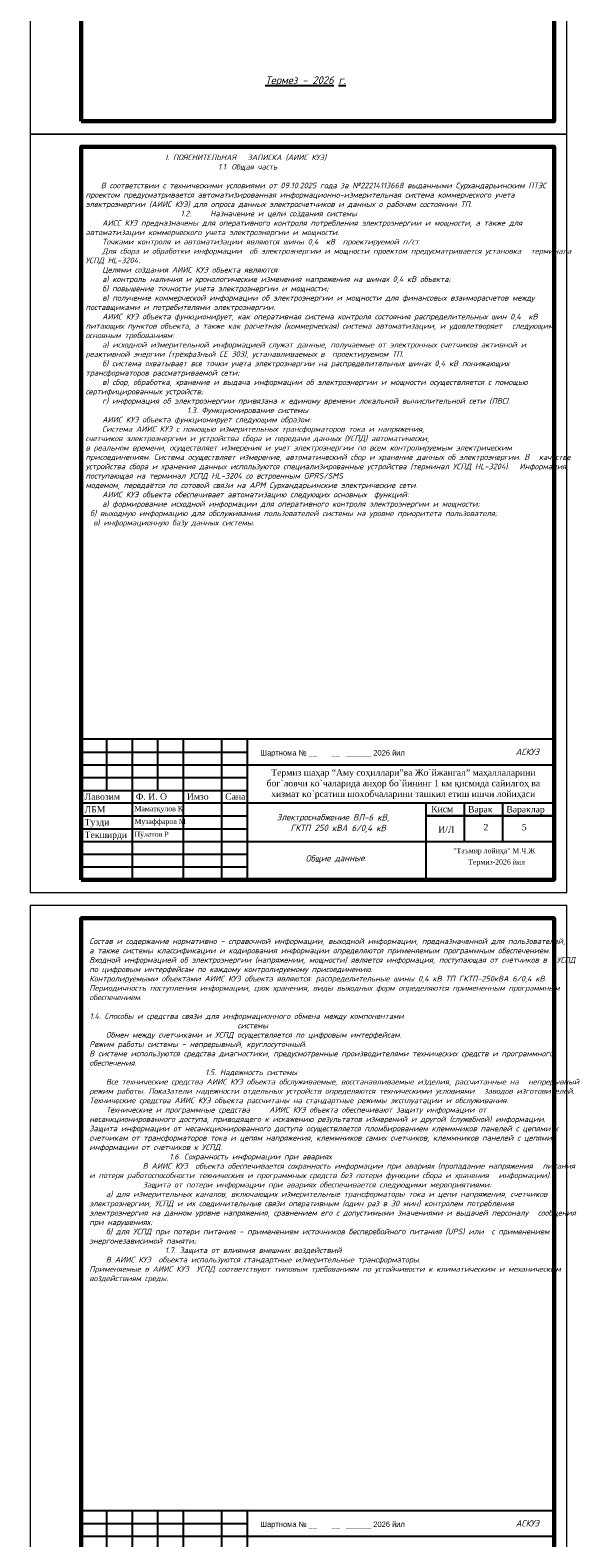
# Model space of a CAD drawing. Extents: x 4085 to 16488, y -65 to 12615.
# Tile 228 of 230: x 16146 to 16356, y 11423 to 12013. Entities that reach past the tile are written whole.
import ezdxf

# ---------------------------------------------------------------- set-up
doc = ezdxf.new("R2010")
doc.units = 0
doc.header["$MEASUREMENT"] = 0
doc.linetypes.add('CONTI', pattern=[0])
doc.layers.get('0').update_dxf_attribs({"color": 250, "linetype": 'CONTI'})
doc.layers.add('(002) Рамка', color=7, linetype='Continuous')
doc.layers.add('RAMKA', color=250, linetype='CONTI')
doc.styles.add('tiyms', font='times.ttf')
doc.styles.add('V@ler@Live', font='isocpeui.ttf')
doc.styles.add('стиль1', font='arial.ttf')

msp = doc.modelspace()

# ---------------------------------------------------------------- linework, layer by layer
at = {"color": 0, "linetype": 'Continuous', "lineweight": 15}
for points in [[(16146.12, 11972.82), (16356.12, 11972.82), (16356.12, 12269.82), (16146.12, 12269.82), (16146.12, 11972.82)], [(16146.12, 11675.82), (16356.12, 11675.82), (16356.12, 11972.82), (16146.12, 11972.82), (16146.12, 11675.82)], [(16146.12, 11373.78), (16356.12, 11373.78), (16356.12, 11670.78), (16146.12, 11670.78), (16146.12, 11373.78)]]:
    msp.add_lwpolyline(points, dxfattribs=at)
at = {"color": 0, "linetype": 'Continuous', "lineweight": 60}
for points in [[(16166.12, 11977.82), (16351.12, 11977.82), (16351.12, 12264.82), (16166.12, 12264.82), (16166.12, 11977.82)], [(16166.12, 11680.82), (16351.12, 11680.82), (16351.12, 11967.82), (16166.12, 11967.82), (16166.12, 11680.82)], [(16166.12, 11378.78), (16351.12, 11378.78), (16351.12, 11665.78), (16166.12, 11665.78), (16166.12, 11378.78)]]:
    msp.add_lwpolyline(points, dxfattribs=at)
for points in [[(16166.12, 11680.82), (16351.12, 11680.82), (16351.12, 11735.82), (16166.12, 11735.82)], [(16166.12, 11378.78), (16351.12, 11378.78), (16351.12, 11433.78), (16166.12, 11433.78)]]:
    msp.add_lwpolyline(points, close=True)
at = {"linetype": 'ByBlock'}
for points in [[(16231.12, 11725.82), (16351.12, 11725.82)], [(16231.12, 11423.78), (16351.12, 11423.78)]]:
    msp.add_lwpolyline(points, dxfattribs=at)
at = {"layer": 'RAMKA'}
for p, q in [((16166.12, 11730.82), (16231.12, 11730.82)), ((16176.12, 11715.82), (16176.12, 11735.82)), ((16186.12, 11680.82), (16186.12, 11735.82)), ((16196.12, 11715.82), (16196.12, 11735.82)), ((16206.12, 11680.82), (16206.12, 11735.82)), ((16221.12, 11680.82), (16221.12, 11735.82)), ((16231.12, 11680.82), (16231.12, 11735.82)), ((16166.12, 11725.82), (16231.12, 11725.82)), ((16166.12, 11720.82), (16231.12, 11720.82)), ((16166.12, 11715.82), (16231.12, 11715.82)), ((16351.12, 11710.82), (16166.11, 11710.82)), ((16351.12, 11710.82), (16231.12, 11710.82)), ((16301.12, 11680.82), (16301.12, 11710.82)), ((16316.12, 11695.82), (16316.12, 11710.82)), ((16331.12, 11695.82), (16331.12, 11710.82)), ((16166.12, 11705.82), (16231.12, 11705.82)), ((16166.12, 11700.82), (16231.12, 11700.82)), ((16301.12, 11705.82), (16351.12, 11705.82)), ((16301.12, 11705.82), (16351.12, 11705.82)), ((16351.12, 11705.82), (16301.12, 11705.82)), ((16351.12, 11705.82), (16301.12, 11705.82)), ((16166.12, 11695.82), (16351.12, 11695.82)), ((16166.12, 11690.82), (16231.12, 11690.82)), ((16166.12, 11685.82), (16231.12, 11685.82)), ((16176.12, 11413.78), (16176.12, 11433.78)), ((16186.12, 11378.78), (16186.12, 11433.78)), ((16196.12, 11413.78), (16196.12, 11433.78)), ((16206.12, 11378.78), (16206.12, 11433.78)), ((16221.12, 11378.78), (16221.12, 11433.78)), ((16231.12, 11378.78), (16231.12, 11433.78)), ((16166.12, 11428.78), (16231.12, 11428.78)), ((16166.12, 11423.78), (16231.12, 11423.78))]:
    msp.add_line(p, q, dxfattribs=at)

# ---------------------------------------------------------------- texts
at = {"layer": '(002) Рамка', "color": 0, "lineweight": 13, "char_height": 2.5, "width": 15.3141, "attachment_point": 1, "rotation": 0.35656, "style": 'V@ler@Live'}
for insert in [(16336.09, 11732.12), (16336.09, 11430.07)]:
    msp.add_mtext('{\\C256;АСКУЭ}', dxfattribs=dict(at, insert=insert))
at = {"layer": '(002) Рамка', "color": 0, "char_height": 2.5, "width": 60.3975, "attachment_point": 1, "style": 'V@ler@Live'}
for s, insert, rotation in [('\\pi7.23566;Электроснабжение ВЛ-6 кВ,\\P\\pi9.4904;  ГКТП 250 кВА 6/0,4 кВ', (16235.37, 11706.64), 359.83138), ('\\pi12.4075;Общие данные.', (16241.49, 11690.31), 0.49914)]:
    msp.add_mtext(s, dxfattribs=dict(at, insert=insert, rotation=rotation))
at = {"insert": (16238.11, 11995.42), "char_height": 3, "width": 44.8879, "attachment_point": 1, "style": 'V@ler@Live'}
msp.add_mtext('{\\fISOCPEUR|b1|i1|c204|p34;\\L\\C7;Термез \\fISOCPEUR|b1|i1|c238|p34;- 20\\fISOCPEUR|b1|i1|c204|p34;26 г. }', dxfattribs=at)
at = {"color": 0, "char_height": 2.2, "attachment_point": 1, "style": 'V@ler@Live'}
for s, insert, width in [('\\A1;\\pi31.2444;I. ПОЯСНИТЕЛЬНАЯ   ЗАПИСКА (АИИС КУЭ)\\P\\pi51.8276;1.1. Общая часть{\\H1.92083x; }\\P\\pi0;{\\H1.52639x; }\\P    В соответствии с техническими условиями от 09.10.2025 года за №22214113668 выданными Сурхандарьинским ПТЭС {\\H1.65787x; }проектом предусматривается автоматизированная информационно-измерительная система коммерческого учета {\\H1.61404x; }электроэнергии (АИИС КУЭ) для опроса данных электросчетчиков и данных о рабочем состоянии ТП.{\\H1.72865x; }\\P\\pi17.941,l19.25,t48.741;1.2.^IНазначение и цели создания системы{\\H1.67795x; }\\P\\pi6.49,l0,tz;АИСС КУЭ предназначены для оперативного контроля потребления электроэнергии и мощности, а также для {\\H1.60735x; }автоматизации коммерческого учета электроэнергии и мощности.{\\H1.63088x; }\\PТочками контроля и автоматизации являются шины 0,4  кВ  проектируемой п/ст.{\\H1.62304x; }\\PДля сбора и обработки информации  об электроэнергии и мощности проектом предусматривается установка {\\H1.62565x; }терминала УСПД HL-3204.{\\H1.62478x; }\\PЦелями создания АИИС КУЭ объекта являются:{\\H1.62507x; }\\Pа) контроль наличия и хронологические изменения напряжения на шинах 0,4 кВ объекта;     {\\H1.72498x; }\\Pб) повышение точности учета электроэнергии и мощности;{\\H1.77917x; }\\Pв) получение коммерческой информации об электроэнергии и мощности для финансовых взаиморасчетов между {\\H1.76111x; }поставщиками и потребителями электроэнергии.{\\H1.66713x; }\\PАИИС КУЭ объекта функционирует, как оперативная система контроля состояния распределительных шин 0,4  кВ {\\H1.61096x; }питающих пунктов объекта, а также как расчетная (коммерческая) система автоматизации, и удовлетворяет {\\H1.72968x; }следующим основным требованиям:{\\H1.67761x; }\\Pа) исходной измерительной информацией служат данные, получаемые от электронных счетчиков активной и {\\H1.70746x; }реактивной энергии (трёхфазный СЕ 303), устанавливаемых в  проектируемом ТП.{\\H1.78501x; }\\Pб) система охватывает все точки учета электроэнергии на распределительных шинах 0,4 кВ понижающих {\\H1.75916x; }трансформаторов рассматриваемой сети;{\\H1.66778x; }\\Pв) сбор, обработка, хранение и выдача информации об электроэнергии и мощности осуществляется с помощью {\\H1.71074x; }сертифицированных устройств;{\\H1.68392x; }\\Pг) информация об электроэнергии привязана к единому времени локальной вычислительной сети (ЛВС).{\\H1.70536x; }\\P\\pi39.6792;1.3. Функционирование системы{\\H1.68571x; }\\P\\pi6.49;АИИС КУЭ объекта функционирует следующим образом:{\\H1.60476x; }\\PСистема АИИС КУЭ с помощью измерительных трансформаторов тока и напряжения,{\\H1.63175x; }\\P\\pi0;счетчиков электроэнергии и устройства сбора и передачи данных (УСПД) автоматически,{\\H1.72275x; }\\Pв реальном времени, осуществляет измерения и учет электроэнергии по всем контролируемым электрическим {\\H1.67992x; }присоединениям. Система осуществляет измерение, автоматический сбор и хранение данных об электроэнергии. В {\\H1.60669x; }качестве устройства сбора и хранения данных используются специализированные устройства (терминал УСПД HL-3204). {\\H1.7311x; }Информация, поступающая на терминал УСПД HL-3204 со встроенным GPRS/SMS{\\H1.67713x; }\\Pмодемом, передаётся по сотовой связи на АРМ Сурхандарьинские электрические сети.{\\H1.60762x; }\\P\\pi6.49;АИИС КУЭ объекта обеспечивает автоматизацию следующих основных  функций:{\\H1.63079x; }\\Pа) формирование исходной информации для оперативного контроля электроэнергии и мощности;{\\H1.72307x; }\\P\\pi1.74409;{\\A0;б) выходную информацию для обслуживания пользователей системы на уровне приоритета пользователя;\\H1.77981x; \\H0.56186x;\\P\\pi0;  в) информационную базу данных системы.\\H1.7609x; }', (16167.8, 11964.78), 180.7333), ('\\PСостав и содержание нормативно - справочной информации, выходной информации, предназначенной для пользователей, {\\H1.83333x; }а также системы классификации и кодирования информации определяются применяемым программным обеспечением.{\\H1.55556x; }\\PВходной информацией об электроэнергии (напряжении, мощности) является информация, поступающая от счётчиков в {\\H1.74815x; }УСПД по цифровым интерфейсам по каждому контролируемому присоединению.{\\H1.67145x; }\\PКонтролируемыми объектами АИИС КУЭ объекта являются: распределительные шины 0,4 кВ ТП ГКТП-250кВА 6/0,4 кВ. {\\H1.60952x; }Периодичность поступления информации, срок хранения, виды выходных форм определяются примененным программным {\\H1.63016x; }обеспечением.   {\\H1.62328x; }\\P\\pi64.5524;{\\H1.62557x; }\\P\\pi0.14359;1.4. Способы и средства связи для информационного обмена между компонентами {\\H1.62481x; }\\P\\pi58.0074;системы{\\H1.62506x; }\\P\\pi6.49;Обмен между счетчиками и УСПД осуществляется по цифровым интерфейсам.{\\H1.62498x; }\\P\\pi0;Режим работы системы - непрерывный, круглосуточный.{\\H1.62501x; }\\PВ системе используются средства диагностики, предусмотренные производителями технических средств и программного {\\H1.625x; }обеспечения.{\\H1.625x; }\\P\\pi45.3442;1.5. Надежность системы{\\H1.625x; }\\P\\pi6.49;Все технические средства АИИС КУЭ объекта обслуживаемые, восстанавливаемые изделия, рассчитанные на {\\H1.625x; }непрерывный режим работы. Показатели надежности отдельных устройств определяются техническими условиями {\\H1.625x; }заводов изготовителей.{\\H1.625x; }\\P\\pi0;Технические средства АИИС КУЭ объекта рассчитаны на стандартные режимы эксплуатации и обслуживания.{\\H1.625x; }\\P\\pi6.49;Технические и программные средства ^IАИИС КУЭ объекта обеспечивают защиту информации от {\\H1.625x; }несанкционированного доступа, приводящего к искажению результатов измерений и другой (служебной) информации. {\\H1.725x; }Защита информации от несанкционированного доступа осуществляется пломбированием клеммников панелей с цепями к {\\H1.67917x; }счетчикам от трансформаторов тока и цепям напряжения, клеммников самих счетчиков, клеммников панелей с цепями {\\H1.60694x; }информации от счетчиков к УСПД.{\\H1.63102x; }\\P\\pi31.3544;1.6. Сохранность информации при авариях{\\H1.62299x; }\\P\\pi0;              В АИИС КУЭ  объекта обеспечивается сохранность информации при авариях (пропадание напряжения {\\H1.72567x; }питания и потеря работоспособности технических и программных средств без потери функции сбора и хранения {\\H1.67894x; }информации).{\\H1.70702x; }\\P              Защита от потери информации при авариях обеспечивается следующими мероприятиями:{\\H1.68516x; }\\P\\pi6.49;а) для измерительных каналов, включающих измерительные трансформаторы тока и цепи напряжения, счетчиков {\\H1.70495x; }электроэнергии, УСПД и их соединительные связи оперативным (один раз в 30 мин) контролем потребления {\\H1.78585x; }электроэнергия на данном уровне напряжения, сравнением его с допустимыми значениями и выдачей персоналу {\\H1.65888x; }сообщения при нарушениях;{\\H1.61371x; }\\Pб) для УСПД при потери питания - применением источников бесперебойного питания (UPS) или  с применением {\\H1.72876x; }энергонезависимой памяти;{\\H1.67791x; }\\P\\pi29.5944;1.7. Защита от влияния внешних воздействий{\\H1.60736x; }\\P\\pi6.49;В АИИС КУЭ  объекта используются стандартные измерительные трансформаторы.{\\H1.63088x; }\\P\\pi0;Применяемые в АИИС КУЭ  УСПД соответствуют типовым требованиям по устойчивости к климатическим и механическим  {\\H1.62304x; }воздействиям среды.{\\H1.62565x; }', (16169.27, 11661.55), 179.5839)]:
    msp.add_mtext(s, dxfattribs=dict(at, insert=insert, width=width))
at = {"layer": 'RAMKA', "lineweight": 13, "style": 'стиль1'}
for p in [(16236.14, 11729.47), (16236.14, 11427.42)]:
    msp.add_text('Шартнома № __       __   ______ 2026 йил', height=2.1, rotation=359.99993, dxfattribs=at).set_placement(p)
at = {"layer": 'RAMKA', "style": 'tiyms'}
for s, p in [('"Таъмир лойиҳа" М.Ч.Ж ', (16311.68, 11691.16)), ('Термиз-2026 йил', (16317.54, 11686.79))]:
    msp.add_text(s, height=2, dxfattribs=at).set_placement(p)
at = {"layer": 'RAMKA', "color": 1, "insert": (16237.32, 11724.06), "char_height": 2.5, "width": 107.1143, "attachment_point": 1, "style": 'tiyms'}
msp.add_mtext('\\pi3.11553;{\\C256;Термиз шаҳар “Aму соҳиллари”ва Жо`йжангал” маҳаллаларини \\P\\pi1.30226;бог`ловчи ко`чаларида анҳор бо`йининг 1 км қисмида сайилгоҳ ва \\P\\pi3.12634;хизмат ко`рсатиш шохобчаларини ташкил етиш ишчи лойиҳаси}', dxfattribs=at)
at = {"layer": 'RAMKA', "attachment_point": 1, "style": 'tiyms'}
for s, insert, char_height, width in [('{\\fTimes New Roman|b0|i0|c204|p18;Лавозим}', (16167.44, 11714.66), 2.5, 20), ('{\\fTimes New Roman|b0|i0|c204|p18;Лавозим}', (16167.44, 11714.66), 2.5, 20), ('{\\fTimes New Roman|b0|i0|c204|p18;Ф. И. О}', (16187.44, 11714.66), 2.5, 20), ('{\\fTimes New Roman|b0|i0|c204|p18;Ф. И. О}', (16187.44, 11714.66), 2.5, 20), ('{\\fTimes New Roman|b0|i0|c204|p18;Имзо}', (16207.44, 11714.66), 2.5, 20), ('{\\fTimes New Roman|b0|i0|c204|p18;Имзо}', (16207.44, 11714.66), 2.5, 20), ('{\\fTimes New Roman|b0|i0|c204|p18;Сана}', (16222.44, 11714.66), 2.5, 20), ('{\\fTimes New Roman|b0|i0|c204|p18;Сана}', (16222.44, 11714.66), 2.5, 20), ('{\\fTimes New Roman|b0|i0|c204|p18;ЛБМ}', (16167.44, 11709.66), 2.5, 20), ('Маматқулов Қ', (16186.93, 11709.66), 2, 24.3462), ('{\\fTimes New Roman|b0|i0|c204|p18;Кисм}', (16303.02, 11709.76), 2.5, 20), ('{\\fTimes New Roman|b0|i0|c204|p18;Варак}', (16317.44, 11709.66), 2.5, 20), ('{\\fTimes New Roman|b0|i0|c204|p18;Вараклар}', (16332.44, 11709.66), 2.5, 20), ('Тузди', (16167.44, 11704.66), 2.5, 20), ('Музаффаров М', (16186.93, 11704.66), 2, 24.3462), ('И/Л', (16305.79, 11701.8), 2.5, 20), ('2', (16323.51, 11702.68), 2.5, 20), ('5', (16338.51, 11702.68), 2.5, 20), ('{\\fTimes New Roman|b0|i0|c204|p18;Текширди}', (16167.44, 11699.66), 2.5, 20), ('Пўлатов Р', (16186.93, 11699.66), 2, 24.3462)]:
    msp.add_mtext(s, dxfattribs=dict(at, insert=insert, char_height=char_height, width=width))

doc.saveas('drawing.dxf')
